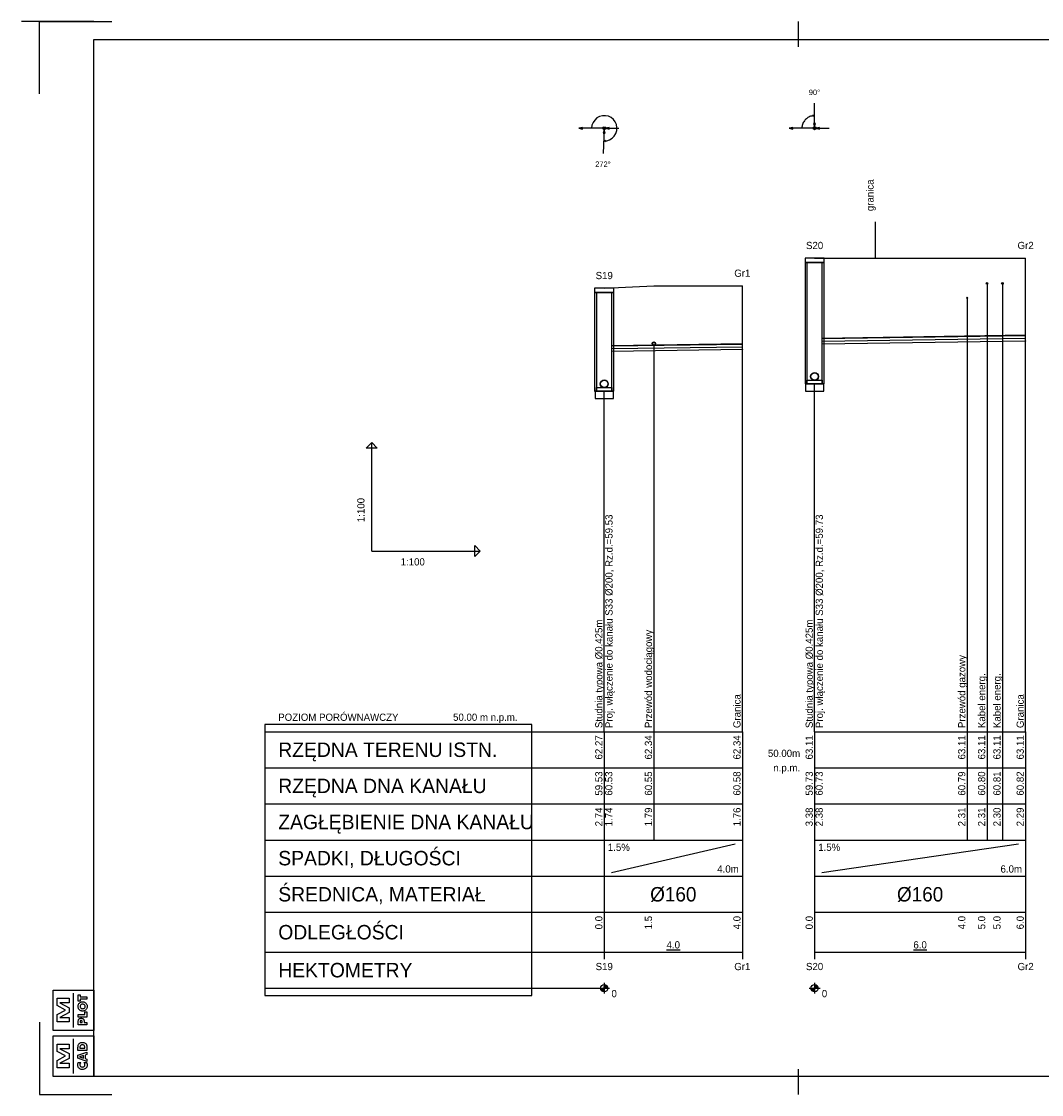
# Model space of a CAD drawing. Header units: metres. Extents: x 2733 to 3788, y -1659 to 878.
# Tile 11 of 23: x 2735 to 3017, y -508 to -211. Entities that reach past the tile are written whole.
import ezdxf
from ezdxf.enums import TextEntityAlignment as Align

# ---------------------------------------------------------------- set-up
doc = ezdxf.new("R2010")
doc.units = ezdxf.units.M
doc.header["$LTSCALE"] = 0.2
doc.layers.get('0').update_dxf_attribs({"color": 8, "linetype": 'CONTINUOUS'})
doc.layers.add('M_Ramki do druku', color=7, linetype='CONTINUOUS', lineweight=25)
doc.layers.add('M_Ramki rysunków', color=2, linetype='CONTINUOUS', lineweight=25)
for name, color, linetype in [('M_Ramki markery', 1, 'CONTINUOUS'), ('M_Ramki znaczniki', 6, 'CONTINUOUS'), ('SJ_10_Uzbr__nad', 7, 'CONTINUOUS'), ('SJ_14_Krawędzie', 7, 'CONTINUOUS'), ('SJ_15_Linie_tab', 7, 'CONTINUOUS'), ('SJ_16_Liczby', 7, 'CONTINUOUS'), ('SJ_19_Opis_Pz', 7, 'CONTINUOUS'), ('SJ_21_Opis_wl', 7, 'CONTINUOUS'), ('SJ_23_Opis_uzbr', 7, 'CONTINUOUS'), ('SJ_25_Linie_opi', 7, 'CONTINUOUS'), ('SJ_27_Wymiary', 7, 'CONTINUOUS'), ('SJ_2_Teren_istn', 3, 'CONTINUOUS'), ('SJ_5_Węzły', 7, 'CONTINUOUS'), ('SJ_8_KS_GRAWITA', 7, 'CONTINUOUS'), ('SJ_9_Uzbr__podz', 7, 'CONTINUOUS')]:
    doc.layers.add(name, color=color, linetype=linetype)
doc.styles.add('MCAD_TS', font='GENISO.SHX', dxfattribs={"width": 0.8, "oblique": 15})
doc.styles.add('OPISOWY', font='GOTHIC.TTF')

# ---------------------------------------------------------------- blocks, each defined once
blk = doc.blocks.new('mcadram')
at = {"color": 0, "linetype": 'ByBlock'}
for points in [[(-11.21, 0), (-11.21, 11.21), (0, 11.21), (0, 0)], [(-6.78, 2.37), (-10.13, 2.37), (-10.13, 4.43), (-7.84, 5.67), (-10.13, 6.89), (-10.13, 8.96), (-6.78, 8.96), (-6.78, 7.68), (-9.42, 7.68), (-6.78, 6.32), (-6.78, 5), (-9.42, 3.65), (-6.78, 3.65)], [(-1.88, 7.19), (-4.38, 7.19), (-4.38, 7.71), (-4.37, 8.06), (-4.35, 8.34), (-4.32, 8.53), (-4.28, 8.69), (-4.22, 8.83), (-4.14, 8.96), (-4.02, 9.1), (-3.88, 9.22), (-3.72, 9.32), (-3.54, 9.39), (-3.34, 9.43), (-3.13, 9.44), (-2.91, 9.43), (-2.72, 9.39), (-2.54, 9.32), (-2.38, 9.22), (-2.23, 9.1), (-2.11, 8.96), (-2.04, 8.83), (-1.98, 8.7), (-1.93, 8.55), (-1.9, 8.36), (-1.89, 8.12), (-1.88, 7.83), (-1.88, 7.71)], [(-1.88, 4.16), (-4.38, 5.02), (-4.38, 5.87), (-1.88, 6.73), (-1.88, 6.06), (-2.33, 5.93), (-2.33, 4.96), (-1.88, 4.83)], [(-2.44, 7.87), (-2.44, 7.98), (-2.46, 8.22), (-2.51, 8.42), (-2.6, 8.57), (-2.74, 8.67), (-2.91, 8.73), (-3.13, 8.75), (-3.34, 8.73), (-3.52, 8.67), (-3.65, 8.56), (-3.74, 8.42), (-3.8, 8.22), (-3.82, 7.98), (-3.82, 7.86)], [(-4.28, 3.85), (-3.53, 3.85), (-3.63, 3.75), (-3.7, 3.66), (-3.76, 3.57), (-3.8, 3.47), (-3.83, 3.37), (-3.83, 3.27), (-3.81, 3.09), (-3.75, 2.93), (-3.63, 2.8), (-3.49, 2.7), (-3.31, 2.64), (-3.11, 2.62), (-2.92, 2.64), (-2.76, 2.7), (-2.61, 2.8), (-2.5, 2.94), (-2.44, 3.09), (-2.42, 3.27), (-2.42, 3.38), (-2.45, 3.47), (-2.49, 3.57), (-2.55, 3.66), (-2.62, 3.76), (-2.72, 3.85), (-1.97, 3.85), (-1.92, 3.74), (-1.89, 3.63), (-1.85, 3.53), (-1.83, 3.42), (-1.82, 3.31), (-1.82, 3.2), (-1.82, 3.07), (-1.84, 2.94), (-1.86, 2.82), (-1.9, 2.71), (-1.95, 2.61), (-2.01, 2.51), (-2.15, 2.33), (-2.3, 2.19), (-2.48, 2.08), (-2.68, 2), (-2.89, 1.95), (-3.12, 1.93), (-3.31, 1.94), (-3.48, 1.97), (-3.65, 2.03), (-3.8, 2.1), (-3.94, 2.19), (-4.07, 2.31), (-4.18, 2.43), (-4.27, 2.56), (-4.34, 2.71), (-4.39, 2.86), (-4.42, 3.03), (-4.43, 3.2), (-4.43, 3.31), (-4.42, 3.42), (-4.4, 3.53), (-4.37, 3.63), (-4.33, 3.74)], [(-2.81, 5.11), (-2.81, 5.79), (-3.64, 5.53), (-3.67, 5.52), (-3.71, 5.51), (-3.76, 5.5), (-3.82, 5.49), (-3.89, 5.47), (-3.97, 5.45), (-3.91, 5.43), (-3.85, 5.42), (-3.8, 5.4), (-3.74, 5.39), (-3.69, 5.38), (-3.64, 5.36)]]:
    blk.add_lwpolyline(points, close=True, dxfattribs=at)
blk.add_lwpolyline([(-5.6, 0.82), (-5.6, 10.39)], dxfattribs=at)
blk = doc.blocks.new('mplotram')
at = {"color": 0, "linetype": 'ByBlock', "lineweight": -2}
for points in [[(-11.21, 0), (-11.21, 11.21), (0, 11.21), (0, 0)], [(-6.78, 2.37), (-10.13, 2.37), (-10.13, 4.43), (-7.84, 5.67), (-10.13, 6.89), (-10.13, 8.96), (-6.78, 8.96), (-6.78, 7.68), (-9.42, 7.68), (-6.78, 6.32), (-6.78, 5), (-9.42, 3.65), (-6.78, 3.65)], [(-1.88, 8.66), (-3.72, 8.66), (-3.72, 8.12), (-4.29, 8.12), (-4.29, 9.86), (-3.72, 9.86), (-3.72, 9.32), (-1.88, 9.32)], [(-3.08, 7.96), (-2.91, 7.95), (-2.75, 7.92), (-2.59, 7.87), (-2.45, 7.79), (-2.31, 7.7), (-2.19, 7.59), (-2.08, 7.46), (-1.99, 7.32), (-1.91, 7.17), (-1.86, 7.01), (-1.83, 6.84), (-1.82, 6.67), (-1.83, 6.5), (-1.86, 6.34), (-1.91, 6.18), (-1.99, 6.02), (-2.08, 5.89), (-2.19, 5.76), (-2.31, 5.65), (-2.45, 5.55), (-2.6, 5.48), (-2.75, 5.42), (-2.91, 5.39), (-3.08, 5.38), (-3.25, 5.39), (-3.41, 5.42), (-3.57, 5.48), (-3.72, 5.55), (-3.85, 5.65), (-3.98, 5.76), (-4.09, 5.89), (-4.18, 6.02), (-4.25, 6.18), (-4.31, 6.34), (-4.34, 6.5), (-4.35, 6.67), (-4.34, 6.84), (-4.31, 7.01), (-4.25, 7.17), (-4.18, 7.32), (-4.09, 7.46), (-3.98, 7.59), (-3.85, 7.7), (-3.72, 7.79), (-3.57, 7.87), (-3.41, 7.92), (-3.25, 7.95)], [(-2.37, 6.67), (-2.4, 6.84), (-2.46, 7), (-2.57, 7.12), (-2.72, 7.22), (-2.89, 7.28), (-3.08, 7.3), (-3.27, 7.28), (-3.44, 7.22), (-3.59, 7.12), (-3.7, 6.99), (-3.77, 6.84), (-3.79, 6.67), (-3.77, 6.5), (-3.7, 6.35), (-3.59, 6.22), (-3.44, 6.12), (-3.27, 6.06), (-3.08, 6.04), (-2.89, 6.06), (-2.72, 6.12), (-2.57, 6.22), (-2.46, 6.35), (-2.39, 6.5)], [(-1.88, 3.74), (-4.29, 3.74), (-4.29, 4.4), (-2.44, 4.4), (-2.44, 5.22), (-1.88, 5.22)], [(-1.88, 2.22), (-1.88, 1.6), (-4.29, 1.6), (-4.29, 2.29), (-4.29, 2.53), (-4.28, 2.72), (-4.26, 2.86), (-4.22, 2.96), (-4.18, 3.05), (-4.12, 3.14), (-4.04, 3.22), (-3.95, 3.29), (-3.84, 3.34), (-3.73, 3.38), (-3.61, 3.4), (-3.47, 3.41), (-3.34, 3.4), (-3.21, 3.38), (-3.09, 3.34), (-2.99, 3.29), (-2.9, 3.22), (-2.82, 3.14), (-2.78, 3.06), (-2.74, 2.98), (-2.71, 2.89), (-2.69, 2.78), (-2.68, 2.64), (-2.68, 2.45), (-2.68, 2.34), (-2.68, 2.22)], [(-3.21, 2.22), (-3.21, 2.34), (-3.21, 2.49), (-3.24, 2.6), (-3.27, 2.68), (-3.33, 2.73), (-3.4, 2.76), (-3.49, 2.77), (-3.59, 2.76), (-3.66, 2.73), (-3.71, 2.68), (-3.75, 2.6), (-3.77, 2.49), (-3.77, 2.35), (-3.77, 2.22)]]:
    blk.add_lwpolyline(points, close=True, dxfattribs=at)
blk.add_lwpolyline([(-5.6, 0.82), (-5.6, 10.39)], dxfattribs=at)
blk = doc.blocks.new('mcad_logo_ram')
at = {"layer": 'M_Ramki rysunków', "color": 0, "linetype": 'ByBlock', "lineweight": -2, "rotation": 270}
for name, p in [('mcadram', (0, 0)), ('mplotram', (12.71, 0))]:
    blk.add_blockref(name, p, dxfattribs=at)
blk = doc.blocks.new('Znacznik_narozny_v2')
at = {"layer": 'M_Ramki znaczniki'}
blk.add_lwpolyline([(0, -20), (0, 0), (20, 0)], dxfattribs=at)
blk = doc.blocks.new('znacznik297')
at = {"lineweight": -2}
blk.add_line((0, 0), (-20, 0), dxfattribs=at)
at = {"layer": 'M_Ramki markery'}
blk.add_line((0, 0), (2, 0), dxfattribs=at)
blk = doc.blocks.new('*U127')
at = {"layer": 'M_Ramki do druku'}
for p, q in [((210, 297), (210, 292)), ((210, 5), (210, 0))]:
    blk.add_line(p, q, dxfattribs=at)
at = {"layer": 'M_Ramki markery'}
for p, q in [((210, 292), (210, 290)), ((210, 7), (210, 5))]:
    blk.add_line(p, q, dxfattribs=at)
at = {"layer": 'M_Ramki rysunków', "color": 0, "linetype": 'ByBlock', "lineweight": -2}
blk.add_lwpolyline([(15, 5), (15, 292), (945, 292), (945, 5)], close=True, dxfattribs=at)
blk.add_blockref('znacznik297', (15, 297))
at = {"layer": 'M_Ramki rysunków', "color": 0, "linetype": 'ByBlock', "lineweight": -2, "rotation": 90}
blk.add_blockref('mcad_logo_ram', (15, 5), dxfattribs=at)
at = {"layer": 'M_Ramki znaczniki'}
blk.add_blockref('Znacznik_narozny_v2', (0, 297), dxfattribs=at)
at = {"layer": 'M_Ramki znaczniki', "xscale": -1, "rotation": 180}
blk.add_blockref('Znacznik_narozny_v2', (0, 0), dxfattribs=at)
at = {"layer": 'M_Ramki do druku', "style": 'MCAD_TS', "width": 0.8}
for tag, p in [('KOMENTARZ', (6.54, 30.57)), ('RYSUNEK', (10.28, 30.57)), ('DATA', (14.02, 30.57))]:
    blk.add_attdef(tag, p, '', height=2, rotation=90, dxfattribs=at)

msp = doc.modelspace()

# ---------------------------------------------------------------- linework, layer by layer
at = {"layer": 'SJ_10_Uzbr__nad'}
msp.add_line((2971.19, -276.79), (2971.19, -266.79), dxfattribs=at)
at = {"layer": 'SJ_14_Krawędzie'}
for p, q in [((2956.49, -299.8), (3012.76, -298.96)), ((2898.27, -301.84), (2934.36, -301.3))]:
    msp.add_line(p, q, dxfattribs=at)
at = {"layer": 'SJ_15_Linie_tab'}
for p, q in [((2831.79, -357.86), (2831.79, -327.86)), ((2831.79, -357.86), (2861.79, -357.86)), ((2802.22, -407.86), (2896.14, -407.86)), ((2896.14, -407.86), (2934.36, -407.86)), ((2896.14, -407.86), (2896.14, -437.86)), ((2896.14, -407.86), (2896.14, -468.86)), ((2909.87, -407.86), (2909.87, -417.86)), ((2934.36, -407.86), (2934.36, -437.86)), ((2934.36, -407.86), (2934.36, -468.86)), ((2954.36, -407.86), (3012.76, -407.86)), ((2954.36, -407.86), (2954.36, -437.86)), ((2954.36, -407.86), (2954.36, -468.86)), ((2996.58, -407.86), (2996.58, -417.86)), ((3002.08, -407.86), (3002.08, -417.86)), ((3006.33, -407.86), (3006.33, -417.86)), ((3012.76, -407.86), (3012.76, -437.86)), ((3012.76, -407.86), (3012.76, -468.86)), ((2802.22, -417.86), (2896.14, -417.86)), ((2896.14, -417.86), (2934.36, -417.86)), ((2909.87, -417.86), (2909.87, -427.86)), ((2954.36, -417.86), (3012.76, -417.86)), ((2996.58, -417.86), (2996.58, -427.86)), ((3002.08, -417.86), (3002.08, -427.86)), ((3006.33, -417.86), (3006.33, -427.86)), ((2802.22, -427.86), (2896.14, -427.86)), ((2896.14, -427.86), (2934.36, -427.86)), ((2909.87, -427.86), (2909.87, -437.86)), ((2954.36, -427.86), (3012.76, -427.86)), ((2996.58, -427.86), (2996.58, -437.86)), ((3002.08, -427.86), (3002.08, -437.86)), ((3006.33, -427.86), (3006.33, -437.86)), ((2802.22, -437.86), (2896.14, -437.86)), ((2896.14, -437.86), (2934.36, -437.86)), ((2896.14, -437.86), (2896.14, -447.86)), ((2898.14, -446.86), (2932.36, -438.86)), ((2934.36, -437.86), (2934.36, -447.86)), ((2954.36, -437.86), (3012.76, -437.86)), ((2954.36, -437.86), (2954.36, -447.86)), ((2956.36, -446.86), (3010.76, -438.86)), ((3012.76, -437.86), (3012.76, -447.86)), ((2802.22, -447.86), (2896.14, -447.86)), ((2896.14, -447.86), (2934.36, -447.86)), ((2934.36, -447.86), (2934.36, -457.86)), ((2954.36, -447.86), (3012.76, -447.86)), ((3012.76, -447.86), (3012.76, -457.86)), ((2802.22, -457.86), (2896.14, -457.86)), ((2896.14, -457.86), (2934.36, -457.86)), ((2896.14, -457.86), (2896.14, -470.86)), ((2934.36, -457.86), (2934.36, -470.86)), ((2954.36, -457.86), (3012.76, -457.86)), ((2954.36, -457.86), (2954.36, -470.86)), ((3012.76, -457.86), (3012.76, -470.86)), ((2802.22, -468.86), (2896.14, -468.86)), ((2896.14, -468.86), (2934.36, -468.86)), ((2954.36, -468.86), (3012.76, -468.86)), ((2802.22, -478.86), (2896.14, -478.86))]:
    msp.add_line(p, q, dxfattribs=at)
for points in [[(3012.76, -407.86), (3012.76, -276.79)], [(2934.36, -407.86), (2934.36, -284.46)], [(2954.36, -407.86), (2954.36, -311.58)], [(2896.14, -407.86), (2896.14, -313.62)]]:
    msp.add_lwpolyline(points, dxfattribs=at)
for points in [[(2831.79, -327.86), (2833.29, -329.36), (2830.29, -329.36)], [(2861.79, -357.86), (2860.29, -359.36), (2860.29, -356.36)], [(2802.22, -480.86), (2876.14, -480.86), (2876.14, -405.86), (2802.22, -405.86)]]:
    msp.add_lwpolyline(points, close=True, dxfattribs=at)
at = {"layer": 'SJ_16_Liczby'}
for p, q in [((2895.42, -479.55), (2896.86, -478.16)), ((2895.47, -479.6), (2896.81, -478.11)), ((2895.53, -479.64), (2896.76, -478.07)), ((2895.58, -479.68), (2896.7, -478.03)), ((2895.64, -479.72), (2896.64, -477.99)), ((2895.7, -479.75), (2896.58, -477.96)), ((2895.77, -479.78), (2896.52, -477.93)), ((2895.83, -479.81), (2896.45, -477.9)), ((2895.9, -479.83), (2896.39, -477.88)), ((2895.97, -479.84), (2896.32, -477.87)), ((2896.04, -479.85), (2896.25, -477.86)), ((2896.11, -479.85), (2896.18, -477.86)), ((2896.14, -477.36), (2896.14, -480.36)), ((2953.64, -479.55), (2955.08, -478.16)), ((2953.69, -479.6), (2955.03, -478.11)), ((2953.75, -479.64), (2954.98, -478.07)), ((2953.8, -479.68), (2954.92, -478.03)), ((2953.86, -479.72), (2954.86, -477.99)), ((2953.92, -479.75), (2954.8, -477.96)), ((2953.99, -479.78), (2954.74, -477.93)), ((2954.05, -479.81), (2954.67, -477.9)), ((2954.12, -479.83), (2954.6, -477.88)), ((2954.19, -479.84), (2954.54, -477.87)), ((2954.26, -479.85), (2954.47, -477.86)), ((2954.33, -479.85), (2954.4, -477.86)), ((2954.36, -477.36), (2954.36, -480.36)), ((2894.64, -478.86), (2897.64, -478.86)), ((2895.15, -478.99), (2897.13, -478.72)), ((2895.15, -478.92), (2897.14, -478.79)), ((2895.17, -479.06), (2897.12, -478.65)), ((2895.18, -479.13), (2897.1, -478.58)), ((2895.2, -479.2), (2897.08, -478.51)), ((2895.23, -479.26), (2897.06, -478.45)), ((2895.26, -479.32), (2897.03, -478.39)), ((2895.3, -479.39), (2896.99, -478.33)), ((2895.33, -479.44), (2896.95, -478.27)), ((2895.38, -479.5), (2896.91, -478.21)), ((2952.86, -478.86), (2955.86, -478.86)), ((2953.36, -478.92), (2955.36, -478.79)), ((2953.37, -478.99), (2955.35, -478.72)), ((2953.38, -479.06), (2955.34, -478.65)), ((2953.4, -479.13), (2955.32, -478.58)), ((2953.42, -479.2), (2955.3, -478.51)), ((2953.45, -479.26), (2955.28, -478.45)), ((2953.48, -479.32), (2955.25, -478.39)), ((2953.51, -479.39), (2955.21, -478.33)), ((2953.55, -479.44), (2955.17, -478.27)), ((2953.6, -479.5), (2955.13, -478.21))]:
    msp.add_line(p, q, dxfattribs=at)
for centre in [(2896.14, -478.86), (2954.36, -478.86)]:
    msp.add_circle(centre, 1, dxfattribs=at)
at = {"layer": 'SJ_21_Opis_wl'}
for centre, radius in [((2954.36, -309.56), 1.1), ((2954.36, -309.56), 1), ((2896.14, -311.6), 1.1), ((2896.14, -311.6), 1)]:
    msp.add_circle(centre, radius, dxfattribs=at)
at = {"layer": 'SJ_25_Linie_opi'}
for p, q in [((3002.08, -283.79), (3002.08, -407.86)), ((3006.33, -283.79), (3006.33, -407.86)), ((2996.58, -287.79), (2996.58, -407.86)), ((2909.87, -300.46), (2909.87, -407.86))]:
    msp.add_line(p, q, dxfattribs=at)
at = {"layer": 'SJ_27_Wymiary'}
for p, q in [((2954.36, -240.86), (2954.32, -233.86)), ((2896.14, -240.86), (2889.14, -240.86)), ((2896.14, -240.86), (2895.86, -247.85)), ((2896.14, -240.86), (2900.14, -240.87)), ((2954.36, -240.86), (2947.36, -240.86)), ((2954.36, -240.86), (2958.36, -240.87))]:
    msp.add_line(p, q, dxfattribs=at)
for points in [[(2896, -244.35), (2896.83, -244.29), (2897.62, -244.03), (2898.32, -243.59), (2898.91, -243), (2899.34, -242.29), (2899.58, -241.5), (2899.64, -240.67), (2899.5, -239.85), (2899.17, -239.09), (2898.67, -238.43), (2898.03, -237.9), (2897.28, -237.54), (2896.47, -237.37), (2895.64, -237.39), (2894.84, -237.61), (2894.11, -238.01), (2893.5, -238.57), (2893.03, -239.25), (2892.74, -240.03), (2892.64, -240.86)], [(2954.34, -237.36), (2954.07, -237.37), (2953.8, -237.4), (2953.53, -237.46), (2953.26, -237.53), (2953.01, -237.63), (2952.76, -237.74), (2952.52, -237.88), (2952.29, -238.03), (2952.08, -238.2), (2951.88, -238.39), (2951.69, -238.59), (2951.53, -238.8), (2951.37, -239.03), (2951.24, -239.27), (2951.13, -239.52), (2951.03, -239.78), (2950.96, -240.04), (2950.91, -240.31), (2950.87, -240.58), (2950.86, -240.86)]]:
    msp.add_lwpolyline(points, dxfattribs=at)
for points in [[(2954.34, -237.36), (2953.86, -237.23), (2953.86, -237.49)], [(2954.36, -240.46), (2954.61, -239.49), (2954.1, -239.49)], [(2889.14, -240.86), (2890.11, -241.11), (2890.11, -240.6)], [(2896.13, -241.25), (2895.83, -242.21), (2896.35, -242.23)], [(2896.54, -240.86), (2897.51, -241.12), (2897.51, -240.6)], [(2947.36, -240.86), (2948.33, -241.11), (2948.33, -240.6)], [(2954.76, -240.86), (2955.73, -241.12), (2955.73, -240.6)], [(2896, -244.35), (2896.48, -244.5), (2896.49, -244.24)]]:
    msp.add_lwpolyline(points, close=True, dxfattribs=at)
for centre in [(2896.14, -240.86), (2954.36, -240.86)]:
    msp.add_circle(centre, 0.4, dxfattribs=at)
at = {"layer": 'SJ_2_Teren_istn'}
for points in [[(2954.36, -276.79), (3012.76, -276.79)], [(2896.14, -285.11), (2909.82, -284.46), (2934.36, -284.46)]]:
    msp.add_lwpolyline(points, dxfattribs=at)
at = {"layer": 'SJ_5_Węzły'}
for points in [[(2951.71, -277.99), (2957.02, -277.99), (2957.02, -276.79), (2951.71, -276.79)], [(2951.71, -311.58), (2957.02, -311.58), (2957.02, -277.99), (2951.71, -277.99)], [(2952.24, -311.58), (2956.49, -311.58), (2956.49, -277.99), (2952.24, -277.99)], [(2893.49, -286.31), (2898.8, -286.31), (2898.8, -285.11), (2893.49, -285.11)], [(2893.49, -313.62), (2898.8, -313.62), (2898.8, -286.31), (2893.49, -286.31)], [(2894.02, -313.62), (2898.27, -313.62), (2898.27, -286.31), (2894.02, -286.31)], [(2951.81, -313.58), (2956.91, -313.58), (2956.91, -311.58), (2951.81, -311.58)], [(2954.36, -311.58), (2952.24, -311.58), (2952.24, -310.56), (2954.36, -310.56), (2956.49, -310.53), (2956.49, -311.58)], [(2893.59, -315.62), (2898.69, -315.62), (2898.69, -313.62), (2893.59, -313.62)], [(2896.14, -313.62), (2894.02, -313.62), (2894.02, -312.6), (2896.14, -312.6), (2898.27, -312.56), (2898.27, -313.62)]]:
    msp.add_lwpolyline(points, close=True, dxfattribs=at)
at = {"layer": 'SJ_8_KS_GRAWITA'}
for points in [[(2956.49, -299.07), (3012.76, -298.23), (3012.76, -298.16), (2956.49, -299)], [(2956.49, -300.53), (3012.76, -299.68), (3012.76, -299.76), (2956.49, -300.6)], [(2898.27, -301.11), (2934.36, -300.57), (2934.36, -300.5), (2898.27, -301.04)], [(2898.27, -302.56), (2934.36, -302.02), (2934.36, -302.1), (2898.27, -302.64)]]:
    msp.add_lwpolyline(points, close=True, dxfattribs=at)
at = {"layer": 'SJ_9_Uzbr__podz'}
for centre, radius in [((3002.08, -283.79), 0.25), ((3006.33, -283.79), 0.25), ((2996.58, -287.79), 0.168), ((2996.58, -287.79), 0.16), ((2909.87, -300.46), 0.472), ((2909.87, -300.46), 0.45)]:
    msp.add_circle(centre, radius, dxfattribs=at)

# ---------------------------------------------------------------- block references
at = {"layer": 'M_Ramki do druku'}
msp.add_blockref('*U127', (2739.85, -508.29), dxfattribs=at)

# ---------------------------------------------------------------- texts
at = {"layer": 'SJ_15_Linie_tab', "style": 'OPISOWY'}
for s, height, p in [('POZIOM PORÓWNAWCZY', 2, (2805.92, -404.86)), ('RZĘDNA TERENU ISTN.', 4, (2805.92, -414.86)), ('RZĘDNA DNA KANAŁU', 4, (2805.92, -424.86)), ('ZAGŁĘBIENIE DNA KANAŁU', 4, (2805.92, -434.86)), ('SPADKI, DŁUGOŚCI', 4, (2805.92, -444.86)), ('ŚREDNICA, MATERIAŁ', 4, (2805.92, -454.86)), ('ODLEGŁOŚCI', 4, (2805.92, -465.36)), ('HEKTOMETRY', 4, (2805.92, -475.86))]:
    msp.add_text(s, height=height, dxfattribs=at).set_placement(p)
for s, p in [('50.00 m n.p.m.', (2872.14, -404.86)), ('50.00m', (2950.36, -414.86)), ('n.p.m.', (2950.36, -418.86))]:
    msp.add_text(s, height=2, dxfattribs=at).set_placement(p, align=Align.RIGHT)
at = {"layer": 'SJ_16_Liczby', "style": 'OPISOWY'}
for s, height, p in [('90%%D', 1.5, (2954.31, -231.66)), ('272%%D', 1.5, (2895.78, -251.55)), ('S20', 2, (2954.36, -274.29)), ('Gr2', 2, (3012.76, -274.29)), ('S19', 2, (2896.14, -282.61)), ('Gr1', 2, (2934.36, -281.96)), ('%%u4.0', 2, (2915.25, -467.86)), ('%%u6.0', 2, (2983.56, -467.86)), ('S19', 2, (2896.14, -473.86)), ('Gr1', 2, (2934.36, -473.86)), ('S20', 2, (2954.36, -473.86)), ('Gr2', 2, (3012.76, -473.86))]:
    msp.add_text(s, height=height, dxfattribs=at).set_placement(p, align=Align.CENTER)
msp.add_text('1:100', height=2, rotation=90, dxfattribs=at).set_placement((2829.79, -349.86))
for s, p in [('1:100', (2839.79, -361.86)), ('1.5%', (2897.14, -440.86)), ('1.5%', (2955.36, -440.86)), ('0', (2898.14, -481.36)), ('0', (2956.36, -481.36))]:
    msp.add_text(s, height=2, dxfattribs=at).set_placement(p)
for s, p in [('62.27', (2895.64, -408.86)), ('62.34', (2909.37, -408.86)), ('62.34', (2933.86, -408.86)), ('63.11', (2953.86, -408.86)), ('63.11', (2996.08, -408.86)), ('63.11', (3001.58, -408.86)), ('63.11', (3005.83, -408.86)), ('63.11', (3012.26, -408.86)), ('59.53', (2895.64, -418.86)), ('60.53', (2898.39, -418.86)), ('60.55', (2909.37, -418.86)), ('60.58', (2933.86, -418.86)), ('59.73', (2953.86, -418.86)), ('60.73', (2956.61, -418.86)), ('60.79', (2996.08, -418.86)), ('60.80', (3001.58, -418.86)), ('60.81', (3005.83, -418.86)), ('60.82', (3012.26, -418.86)), ('2.74', (2895.64, -428.86)), ('1.74', (2898.39, -428.86)), ('1.79', (2909.37, -428.86)), ('1.76', (2933.86, -428.86)), ('3.38', (2953.86, -428.86)), ('2.38', (2956.61, -428.86)), ('2.31', (2996.08, -428.86)), ('2.31', (3001.58, -428.86)), ('2.30', (3005.83, -428.86)), ('2.29', (3012.26, -428.86)), ('0.0', (2895.64, -458.86)), ('1.5', (2909.37, -458.86)), ('4.0', (2933.86, -458.86)), ('0.0', (2953.86, -458.86)), ('4.0', (2996.08, -458.86)), ('5.0', (3001.58, -458.86)), ('5.0', (3005.83, -458.86)), ('6.0', (3012.26, -458.86))]:
    msp.add_text(s, height=2, rotation=90, dxfattribs=at).set_placement(p, align=Align.RIGHT)
for s, p in [('4.0m', (2933.36, -446.86)), ('6.0m', (3011.76, -446.86))]:
    msp.add_text(s, height=2, dxfattribs=at).set_placement(p, align=Align.RIGHT)
at = {"layer": 'SJ_16_Liczby', "style": 'OPISOWY', "width": 0.9082}
for p, p2 in [((2908.85, -454.86), (2921.65, -454.86)), ((2977.16, -454.86), (2989.96, -454.86))]:
    msp.add_text('%%C160', height=4, dxfattribs=at).set_placement(p, p2, align=Align.FIT)
at = {"layer": 'SJ_19_Opis_Pz', "style": 'OPISOWY'}
for s, p in [('Studnia typowa %%C0.425m', (2895.64, -406.86)), ('Studnia typowa %%C0.425m', (2953.86, -406.86)), ('Granica', (2933.86, -406.86)), ('Granica', (3012.26, -406.86))]:
    msp.add_text(s, height=2, rotation=90, dxfattribs=at).set_placement(p)
at = {"layer": 'SJ_21_Opis_wl', "style": 'OPISOWY'}
for s, p in [('Proj. włączenie do kanału S33 %%C200, Rz.d.=59.53', (2898.44, -406.86)), ('Proj. włączenie do kanału S33 %%C200, Rz.d.=59.73', (2956.66, -406.86))]:
    msp.add_text(s, height=2, rotation=90, dxfattribs=at).set_placement(p)
at = {"layer": 'SJ_23_Opis_uzbr', "style": 'OPISOWY'}
for s, p in [('granica', (2970.69, -263.79)), ('Przewód wodociągowy', (2909.37, -406.86)), ('Przewód gazowy', (2996.08, -406.86)), ('Kabel energ.', (3001.58, -406.86)), ('Kabel energ.', (3005.83, -406.86))]:
    msp.add_text(s, height=2, rotation=90, dxfattribs=at).set_placement(p)

doc.saveas('drawing.dxf')
